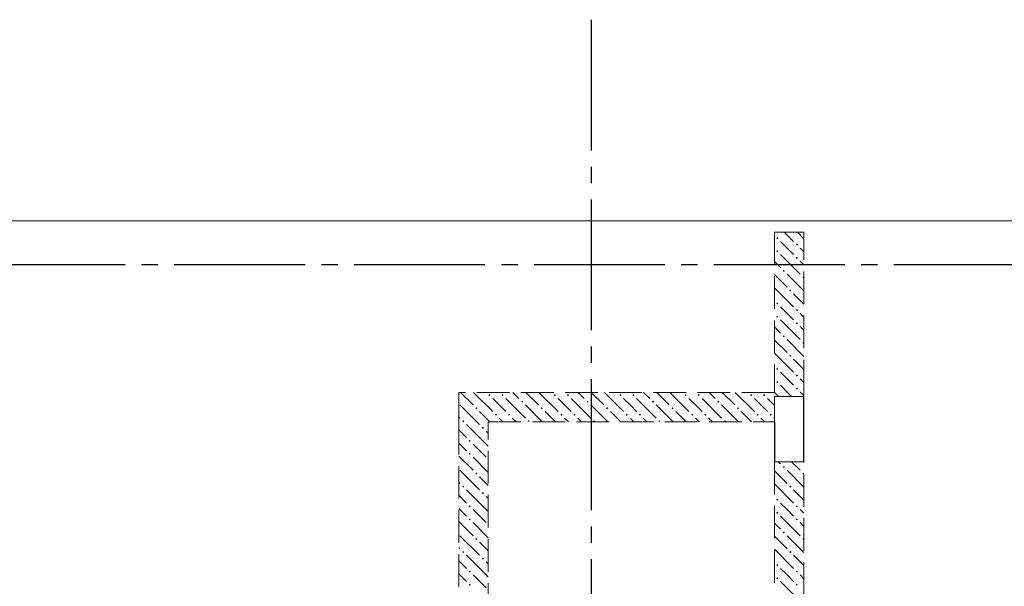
# Model space of a CAD drawing. Header units: millimetres. Extents: x 0 to 61017, y 0 to 42000.
# Tile 18 of 21: x 35265 to 41285, y 32333 to 35800. Entities that reach past the tile are written whole.
import ezdxf

# ---------------------------------------------------------------- set-up
doc = ezdxf.new("R2010")
doc.units = ezdxf.units.MM
doc.linetypes.add('______2', pattern=[270, 200, -70])
doc.linetypes.add('______5', pattern=[1100, 800, -100, 100, -100])
for name, color, linetype, lineweight in [('Standard', 7, 'Continuous', 25), ('ЖБ Стена верхний уровень', 7, 'Continuous', 35), ('Макрос окна_ макрос двери', 7, 'Continuous', 18), ('Оси', 40, '______5', 18)]:
    doc.layers.add(name, color=color, linetype=linetype, lineweight=lineweight)

msp = doc.modelspace()

# ---------------------------------------------------------------- hatches: boundary and pattern name
at = {"layer": 'ЖБ Стена верхний уровень', "linetype": 'Continuous', "lineweight": 18, "transparency": 33554687}
for points in [[(39890.5, 34463.1), (39896.9, 34469.6), (39903.4, 34463.1), (39896.9, 34456.6)], [(39890.5, 34383.1), (39896.9, 34389.6), (39903.4, 34383.1), (39896.9, 34376.6)], [(40010.4, 34423.1), (40016.9, 34429.6), (40023.4, 34423.1), (40016.9, 34416.6)], [(40010.4, 34343.1), (40016.9, 34349.6), (40023.4, 34343.1), (40016.9, 34336.6)], [(39930.5, 34263.1), (39937, 34269.6), (39943.5, 34263.1), (39937, 34256.6)], [(40050.5, 34223.1), (40057, 34229.6), (40060, 34226.6), (40060, 34219.7), (40057, 34216.6)], [(39970.5, 34143.1), (39977, 34149.6), (39983.4, 34143.1), (39977, 34136.6)], [(39890.5, 34063.1), (39896.9, 34069.6), (39903.4, 34063.1), (39896.9, 34056.6)], [(40010.4, 34023.1), (40016.9, 34029.6), (40023.4, 34023.1), (40016.9, 34016.6)], [(39890.5, 33983.1), (39896.9, 33989.6), (39903.4, 33983.1), (39896.9, 33976.6)], [(40010.4, 33943.1), (40016.9, 33949.6), (40023.4, 33943.1), (40016.9, 33936.6)], [(39930.5, 33863.1), (39937, 33869.6), (39943.5, 33863.1), (39937, 33856.6)], [(40050.5, 33823.1), (40057, 33829.6), (40060, 33826.6), (40060, 33819.7), (40057, 33816.6)], [(39970.5, 33743.1), (39977, 33749.6), (39983.4, 33743.1), (39977, 33736.6)], [(39890.5, 33663.1), (39896.9, 33669.6), (39903.4, 33663.1), (39896.9, 33656.6)], [(40010.4, 33623.1), (40016.9, 33629.6), (40023.4, 33623.1), (40016.9, 33616.6)], [(39890.5, 33583.1), (39896.9, 33589.6), (39903.4, 33583.1), (39896.9, 33576.6)], [(40010.4, 33543.1), (40016.9, 33549.6), (40023.4, 33543.1), (40016.9, 33536.6)], [(38130.5, 33503.1), (38137, 33509.6), (38143.5, 33503.1), (38137, 33496.6)], [(38210.4, 33503.1), (38216.9, 33509.6), (38223.4, 33503.1), (38216.9, 33496.6)], [(38530.5, 33503.1), (38537, 33509.6), (38543.5, 33503.1), (38537, 33496.6)], [(38610.4, 33503.1), (38616.9, 33509.6), (38623.4, 33503.1), (38616.9, 33496.6)], [(38930.5, 33503.1), (38937, 33509.6), (38943.5, 33503.1), (38937, 33496.6)], [(39010.4, 33503.1), (39016.9, 33509.6), (39023.4, 33503.1), (39016.9, 33496.6)], [(39330.5, 33503.1), (39337, 33509.6), (39343.5, 33503.1), (39337, 33496.6)], [(39410.4, 33503.1), (39416.9, 33509.6), (39423.4, 33503.1), (39416.9, 33496.6)], [(39730.5, 33503.1), (39737, 33509.6), (39743.5, 33503.1), (39737, 33496.6)], [(39810.4, 33503.1), (39816.9, 33509.6), (39823.4, 33503.1), (39816.9, 33496.6)], [(38050.5, 33423.1), (38057, 33429.6), (38063.5, 33423.1), (38057, 33416.6)], [(38330.5, 33463.1), (38337, 33469.6), (38343.5, 33463.1), (38337, 33456.6)], [(38450.5, 33423.1), (38457, 33429.6), (38463.5, 33423.1), (38457, 33416.6)], [(38730.5, 33463.1), (38737, 33469.6), (38743.5, 33463.1), (38737, 33456.6)], [(38850.5, 33423.1), (38857, 33429.6), (38863.5, 33423.1), (38857, 33416.6)], [(39130.5, 33463.1), (39137, 33469.6), (39143.5, 33463.1), (39137, 33456.6)], [(39250.5, 33423.1), (39257, 33429.6), (39263.5, 33423.1), (39257, 33416.6)], [(39530.5, 33463.1), (39537, 33469.6), (39543.5, 33463.1), (39537, 33456.6)], [(39650.5, 33423.1), (39657, 33429.6), (39663.5, 33423.1), (39657, 33416.6)], [(38170.5, 33383.1), (38177, 33389.6), (38183.4, 33383.1), (38177, 33376.6)], [(38250.5, 33383.1), (38257, 33389.6), (38263.5, 33383.1), (38257, 33376.6)], [(38570.5, 33383.1), (38577, 33389.6), (38583.4, 33383.1), (38577, 33376.6)], [(38650.5, 33383.1), (38657, 33389.6), (38663.5, 33383.1), (38657, 33376.6)], [(38970.5, 33383.1), (38977, 33389.6), (38983.4, 33383.1), (38977, 33376.6)], [(39050.5, 33383.1), (39057, 33389.6), (39063.5, 33383.1), (39057, 33376.6)], [(39370.5, 33383.1), (39377, 33389.6), (39383.4, 33383.1), (39377, 33376.6)], [(39450.5, 33383.1), (39457, 33389.6), (39463.5, 33383.1), (39457, 33376.6)], [(39770.5, 33383.1), (39777, 33389.6), (39783.4, 33383.1), (39777, 33376.6)], [(39850.5, 33383.1), (39857, 33389.6), (39863.5, 33383.1), (39857, 33376.6)], [(37970.5, 33343.1), (37977, 33349.6), (37983.4, 33343.1), (37980.3, 33340), (37973.6, 33340)], [(37980.3, 33340), (37977, 33336.6), (37973.6, 33340)], [(38090.5, 33303.1), (38096.9, 33309.6), (38103.4, 33303.1), (38096.9, 33296.6)], [(38370.5, 33343.1), (38377, 33349.6), (38383.4, 33343.1), (38380.3, 33340), (38373.6, 33340)], [(38770.5, 33343.1), (38777, 33349.6), (38783.4, 33343.1), (38780.3, 33340), (38773.6, 33340)], [(39170.5, 33343.1), (39177, 33349.6), (39183.4, 33343.1), (39180.3, 33340), (39173.6, 33340)], [(39570.5, 33343.1), (39577, 33349.6), (39583.4, 33343.1), (39580.3, 33340), (39573.6, 33340)], [(38010.4, 33223.1), (38016.9, 33229.6), (38023.4, 33223.1), (38016.9, 33216.6)], [(38010.4, 33143.1), (38016.9, 33149.6), (38023.4, 33143.1), (38016.9, 33136.6)], [(39930.5, 33063.1), (39937, 33069.6), (39943.5, 33063.1), (39937, 33056.6)], [(38050.5, 33023.1), (38057, 33029.6), (38063.5, 33023.1), (38057, 33016.6)], [(40050.5, 33023.1), (40057, 33029.6), (40060, 33026.6), (40060, 33019.7), (40057, 33016.6)], [(37970.5, 32943.1), (37977, 32949.6), (37983.4, 32943.1), (37977, 32936.6)], [(39970.5, 32943.1), (39977, 32949.6), (39983.4, 32943.1), (39977, 32936.6)], [(38090.5, 32903.1), (38096.9, 32909.6), (38103.4, 32903.1), (38096.9, 32896.6)], [(38010.4, 32823.1), (38016.9, 32829.6), (38023.4, 32823.1), (38016.9, 32816.6)], [(39890.5, 32863.1), (39896.9, 32869.6), (39903.4, 32863.1), (39896.9, 32856.6)], [(40010.4, 32823.1), (40016.9, 32829.6), (40023.4, 32823.1), (40016.9, 32816.6)], [(39890.5, 32783.1), (39896.9, 32789.6), (39903.4, 32783.1), (39896.9, 32776.6)], [(38010.4, 32743.1), (38016.9, 32749.6), (38023.4, 32743.1), (38016.9, 32736.6)], [(40010.4, 32743.1), (40016.9, 32749.6), (40023.4, 32743.1), (40016.9, 32736.6)], [(39930.5, 32663.1), (39937, 32669.6), (39943.5, 32663.1), (39937, 32656.6)], [(38050.5, 32623.1), (38057, 32629.6), (38063.5, 32623.1), (38057, 32616.6)], [(40050.5, 32623.1), (40057, 32629.6), (40060, 32626.6), (40060, 32619.7), (40057, 32616.6)], [(37970.5, 32543.1), (37977, 32549.6), (37983.4, 32543.1), (37977, 32536.6)], [(38090.5, 32503.1), (38096.9, 32509.6), (38103.4, 32503.1), (38096.9, 32496.6)], [(39970.5, 32543.1), (39977, 32549.6), (39983.4, 32543.1), (39977, 32536.6)], [(39890.5, 32463.1), (39896.9, 32469.6), (39903.4, 32463.1), (39896.9, 32456.6)], [(38010.4, 32423.1), (38016.9, 32429.6), (38023.4, 32423.1), (38016.9, 32416.6)], [(39890.5, 32383.1), (39896.9, 32389.6), (39903.4, 32383.1), (39896.9, 32376.6)], [(40010.4, 32423.1), (40016.9, 32429.6), (40023.4, 32423.1), (40016.9, 32416.6)], [(38010.4, 32343.1), (38016.9, 32349.6), (38023.4, 32343.1), (38016.9, 32336.6)], [(40010.4, 32343.1), (40016.9, 32349.6), (40023.4, 32343.1), (40016.9, 32336.6)]]:
    msp.add_hatch(color=7, dxfattribs=at).paths.add_polyline_path(points, flags=16)

# ---------------------------------------------------------------- linework, layer by layer
at = {"layer": 'Standard', "color": 254, "linetype": 'Continuous', "lineweight": 13, "true_color": 0xc4c4ff, "transparency": 33554687}
msp.add_lwpolyline([(7300, 20382), (49180, 20382), (49180, 34569), (7300, 34569), (7300, 20382)], dxfattribs=at)
at = {"layer": 'ЖБ Стена верхний уровень', "color": 251, "linetype": '______2', "lineweight": 13, "true_color": 0x656565, "transparency": 33554687}
for p, q in [((40060, 34500), (39880, 34500)), ((39880, 34500), (39880, 33520)), ((40060, 33520), (40060, 34500)), ((39880, 33520), (37950, 33520)), ((37950, 33520), (37950, 33340)), ((40060, 33495), (39880, 33495)), ((39880, 33495), (39880, 33340)), ((40060, 33495), (39880, 33495)), ((39880, 33495), (39880, 33340)), ((40060, 33495), (40060, 33520)), ((37950, 33340), (37950, 30802.5)), ((38130, 33340), (39880, 33340)), ((38130, 30802.5), (38130, 33340)), ((39880, 33095), (40060, 33095)), ((39880, 33095), (40060, 33095)), ((39880, 33095), (39880, 30680)), ((40060, 30660), (40060, 33095))]:
    msp.add_line(p, q, dxfattribs=at)
at = {"layer": 'ЖБ Стена верхний уровень', "color": 9, "linetype": 'Continuous', "lineweight": 18, "true_color": 0xc7c7c7, "transparency": 33554687}
for p, q in [((39940.1, 34500), (39996.9, 34443.1)), ((40060, 34460.1), (40020.1, 34500)), ((39957, 34403.1), (39916.9, 34443.1)), ((39996.9, 34363.1), (39957, 34403.1)), ((40037, 34403.1), (40060, 34380.1)), ((39880, 34320.1), (39916.9, 34283.1)), ((39916.9, 34363.1), (40037, 34243.1)), ((40037, 34323.1), (40060, 34300.1)), ((39880, 34240.1), (39957, 34163.1)), ((39957, 34243.1), (40060, 34140.1)), ((39880, 34160.1), (39996.9, 34043.1)), ((40060, 34060.1), (39996.9, 34123.1)), ((39957, 34003.1), (39916.9, 34043.1)), ((39916.9, 33963.1), (40037, 33843.1)), ((39996.9, 33963.1), (39957, 34003.1)), ((40037, 34003.1), (40060, 33980.1)), ((39880, 33920.1), (39916.9, 33883.1)), ((40037, 33923.1), (40060, 33900.1)), ((39880, 33840.1), (39957, 33763.1)), ((39957, 33843.1), (40060, 33740.1)), ((39880, 33760.1), (39996.9, 33643.1)), ((40060, 33660.1), (39996.9, 33723.1)), ((39957, 33603.1), (39916.9, 33643.1)), ((39996.9, 33563.1), (39957, 33603.1)), ((40037, 33603.1), (40060, 33580.1)), ((39916.9, 33563.1), (39960.1, 33520)), ((37960.1, 33520), (38037, 33443.1)), ((38040.1, 33520), (38157, 33403.1)), ((38196.9, 33443.1), (38157, 33483.1)), ((38237, 33483.1), (38357, 33363.1)), ((38280.1, 33520), (38316.9, 33483.1)), ((38360.1, 33520), (38437, 33443.1)), ((38440.1, 33520), (38557, 33403.1)), ((38596.9, 33443.1), (38557, 33483.1)), ((38637, 33483.1), (38757, 33363.1)), ((38680.1, 33520), (38716.9, 33483.1)), ((38760.1, 33520), (38837, 33443.1)), ((38840.1, 33520), (38957, 33403.1)), ((38996.9, 33443.1), (38957, 33483.1)), ((39037, 33483.1), (39157, 33363.1)), ((39080.1, 33520), (39116.9, 33483.1)), ((39160.1, 33520), (39237, 33443.1)), ((39240.1, 33520), (39357, 33403.1)), ((39396.9, 33443.1), (39357, 33483.1)), ((39437, 33483.1), (39557, 33363.1)), ((39480.1, 33520), (39516.9, 33483.1)), ((39560.1, 33520), (39637, 33443.1)), ((39640.1, 33520), (39757, 33403.1)), ((39796.9, 33443.1), (39757, 33483.1)), ((39837, 33483.1), (39880, 33440.1)), ((39880, 33520.1), (39880.1, 33520)), ((39880.1, 33520), (39905.1, 33495)), ((39960.1, 33520), (39985.1, 33495)), ((40037, 33523.1), (40040.1, 33520)), ((40040.1, 33520), (40060, 33500.1)), ((37957, 33443.1), (38060.1, 33340)), ((38237, 33403.1), (38196.9, 33443.1)), ((38357, 33443.1), (38460.1, 33340)), ((38637, 33403.1), (38596.9, 33443.1)), ((38757, 33443.1), (38860.1, 33340)), ((39037, 33403.1), (38996.9, 33443.1)), ((39157, 33443.1), (39260.1, 33340)), ((39437, 33403.1), (39396.9, 33443.1)), ((39557, 33443.1), (39660.1, 33340)), ((39837, 33403.1), (39796.9, 33443.1)), ((37950, 33370.1), (37957, 33363.1)), ((38140.1, 33340), (38077, 33403.1)), ((38196.9, 33363.1), (38220.1, 33340)), ((38277, 33363.1), (38300.1, 33340)), ((38540.1, 33340), (38477, 33403.1)), ((38596.9, 33363.1), (38620.1, 33340)), ((38677, 33363.1), (38700.1, 33340)), ((38940.1, 33340), (38877, 33403.1)), ((38996.9, 33363.1), (39020.1, 33340)), ((39077, 33363.1), (39100.1, 33340)), ((39340.1, 33340), (39277, 33403.1)), ((39396.9, 33363.1), (39420.1, 33340)), ((39477, 33363.1), (39500.1, 33340)), ((39740.1, 33340), (39677, 33403.1)), ((39796.9, 33363.1), (39820.1, 33340)), ((39877, 33363.1), (39880, 33360.1)), ((38116.9, 33203.1), (37996.9, 33323.1)), ((38060.1, 33340), (38077, 33323.1)), ((37950, 33290.1), (37996.9, 33243.1)), ((38116.9, 33283.1), (38130, 33270.1)), ((37957, 33203.1), (37950, 33210.1)), ((37996.9, 33163.1), (37957, 33203.1)), ((38037, 33203.1), (38116.9, 33123.1)), ((38116.9, 33203.1), (38130, 33190.1)), ((37950, 33130.1), (38037, 33043.1)), ((38037, 33123.1), (38130, 33030.1)), ((39905.1, 33095), (39916.9, 33083.1)), ((39985.1, 33095), (40037, 33043.1)), ((37957, 33043.1), (38077, 32923.1)), ((38130, 32950.1), (38077, 33003.1)), ((39880, 33040.1), (39957, 32963.1)), ((39957, 33043.1), (40060, 32940.1)), ((37950, 32970.1), (37957, 32963.1)), ((39880, 32960.1), (39996.9, 32843.1)), ((37950, 32890.1), (37996.9, 32843.1)), ((38116.9, 32803.1), (37996.9, 32923.1)), ((38116.9, 32883.1), (38130, 32870.1)), ((40060, 32860.1), (39996.9, 32923.1)), ((39957, 32803.1), (39916.9, 32843.1)), ((37957, 32803.1), (37950, 32810.1)), ((37996.9, 32763.1), (37957, 32803.1)), ((38037, 32803.1), (38116.9, 32723.1)), ((38116.9, 32803.1), (38130, 32790.1)), ((39916.9, 32763.1), (40037, 32643.1)), ((39996.9, 32763.1), (39957, 32803.1)), ((40037, 32803.1), (40060, 32780.1)), ((37950, 32730.1), (38037, 32643.1)), ((38037, 32723.1), (38130, 32630.1)), ((39880, 32720.1), (39916.9, 32683.1)), ((40037, 32723.1), (40060, 32700.1)), ((37957, 32643.1), (38077, 32523.1)), ((39880, 32640.1), (39957, 32563.1)), ((39957, 32643.1), (40060, 32540.1)), ((37950, 32570.1), (37957, 32563.1)), ((38130, 32550.1), (38077, 32603.1)), ((38116.9, 32403.1), (37996.9, 32523.1)), ((39880, 32560.1), (39996.9, 32443.1)), ((40060, 32460.1), (39996.9, 32523.1)), ((37950, 32490.1), (37996.9, 32443.1)), ((38116.9, 32483.1), (38130, 32470.1)), ((37957, 32403.1), (37950, 32410.1)), ((37996.9, 32363.1), (37957, 32403.1)), ((38037, 32403.1), (38116.9, 32323.1)), ((38116.9, 32403.1), (38130, 32390.1)), ((39957, 32403.1), (39916.9, 32443.1)), ((39996.9, 32363.1), (39957, 32403.1)), ((40037, 32403.1), (40060, 32380.1)), ((39916.9, 32363.1), (40037, 32243.1))]:
    msp.add_line(p, q, dxfattribs=at)
at = {"layer": 'Макрос окна_ макрос двери', "color": 7, "linetype": 'Continuous', "lineweight": -3, "transparency": 33554687}
for p, q in [((40060, 33095), (40060, 33495)), ((40060, 33095), (40060, 33495)), ((39880, 33340), (39880, 33095)), ((39880, 33340), (39880, 33095))]:
    msp.add_line(p, q, dxfattribs=at)
at = {"layer": 'Оси', "color": 8, "linetype": '______5', "lineweight": -3, "transparency": 33554687}
for p, q in [((38760, 35800), (38760, 15970)), ((50210, 34300), (4600, 34300)), ((50210, 34300), (4600, 34300))]:
    msp.add_line(p, q, dxfattribs=at)

doc.saveas('drawing.dxf')
